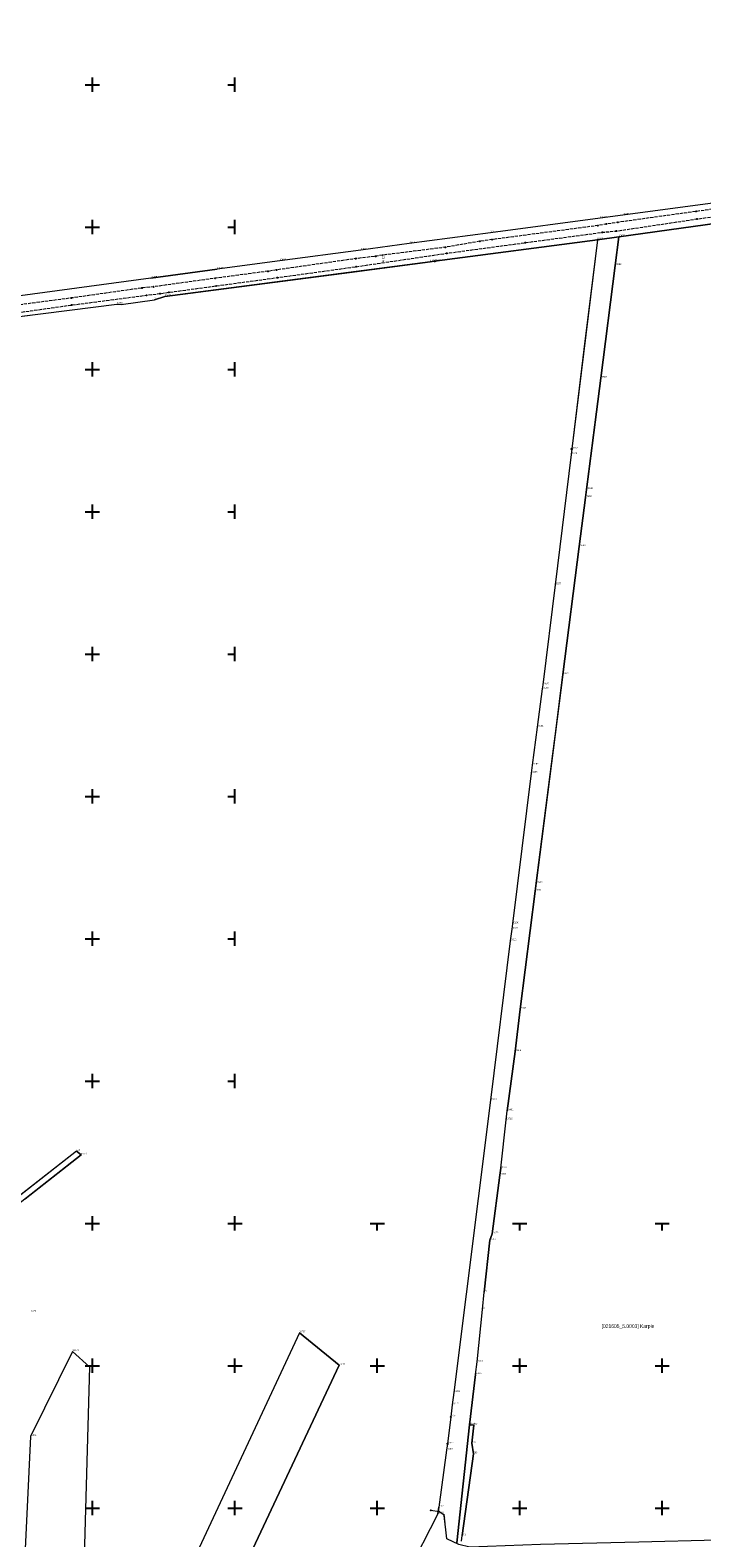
# Model space of a CAD drawing. Header units: metres. Extents: x 5548743 to 5556416, y 5707500 to 5714000.
# Tile 41 of 244: x 5551056 to 5551528, y 5711779 to 5712838. Entities that reach past the tile are written whole.
import ezdxf
from ezdxf.enums import TextEntityAlignment as Align

# ---------------------------------------------------------------- set-up
doc = ezdxf.new("R2010")
doc.units = ezdxf.units.M
doc.linetypes.add('2.25_0.75', pattern=[3, 2.25, -0.75])
doc.linetypes.add('219-1000', pattern=[0])
doc.layers.get('0').update_dxf_attribs({"color": 2, "lineweight": 5})
doc.styles.get("Standard").update_dxf_attribs({"font": 'Working1250', "width": 0.75})

# ---------------------------------------------------------------- blocks, each defined once
blk = doc.blocks.new('203')
at = {"linetype": 'Continuous', "lineweight": 0}
h = blk.add_hatch(color=0, dxfattribs=at)
edge = h.paths.add_edge_path()
edge.add_arc((0, 0), 0.09, 0, 360)
blk = doc.blocks.new('202')
at = {"color": 0, "linetype": 'Continuous', "lineweight": 0}
blk.add_circle((0, 0), 0.4, dxfattribs=at)
blk = doc.blocks.new('PW01')
at = {"linetype": 'Continuous', "lineweight": 13}
h = blk.add_hatch(color=0, dxfattribs=at)
edge = h.paths.add_edge_path()
edge.add_arc((0, 0), 0.18, 0, 360)
blk = doc.blocks.new('PIKIETAW1891')
at = {"color": 0}
blk.add_circle((0, 0), 0.09, dxfattribs=at)
blk = doc.blocks.new('RAMKA1000K')
at = {"color": 0}
for p, q in [((0, 495), (0, 500)), ((0, 500), (5, 500)), ((95, 500), (105, 500)), ((100, 495), (100, 500)), ((195, 500), (205, 500)), ((200, 495), (200, 500)), ((295, 500), (305, 500)), ((300, 495), (300, 500)), ((395, 500), (405, 500)), ((400, 495), (400, 500)), ((495, 500), (505, 500)), ((500, 495), (500, 500)), ((595, 500), (605, 500)), ((600, 495), (600, 500)), ((695, 500), (705, 500)), ((700, 495), (700, 500)), ((795, 500), (800, 500)), ((800, 495), (800, 500)), ((0, 395), (0, 405)), ((100, 395), (100, 405)), ((200, 395), (200, 405)), ((300, 395), (300, 405)), ((400, 395), (400, 405)), ((500, 395), (500, 405)), ((600, 395), (600, 405)), ((700, 395), (700, 405)), ((800, 395), (800, 405)), ((0, 400), (5, 400)), ((95, 400), (105, 400)), ((195, 400), (205, 400)), ((295, 400), (305, 400)), ((395, 400), (405, 400)), ((495, 400), (505, 400)), ((595, 400), (605, 400)), ((695, 400), (705, 400)), ((795, 400), (800, 400)), ((0, 295), (0, 305)), ((0, 300), (5, 300)), ((95, 300), (105, 300)), ((100, 295), (100, 305)), ((195, 300), (205, 300)), ((200, 295), (200, 305)), ((295, 300), (305, 300)), ((300, 295), (300, 305)), ((395, 300), (405, 300)), ((400, 295), (400, 305)), ((495, 300), (505, 300)), ((500, 295), (500, 305)), ((595, 300), (605, 300)), ((600, 295), (600, 305)), ((695, 300), (705, 300)), ((700, 295), (700, 305)), ((795, 300), (800, 300)), ((800, 295), (800, 305)), ((0, 195), (0, 205)), ((100, 195), (100, 205)), ((200, 195), (200, 205)), ((300, 195), (300, 205)), ((400, 195), (400, 205)), ((500, 195), (500, 205)), ((600, 195), (600, 205)), ((700, 195), (700, 205)), ((800, 195), (800, 205)), ((0, 200), (5, 200)), ((95, 200), (105, 200)), ((195, 200), (205, 200)), ((295, 200), (305, 200)), ((395, 200), (405, 200)), ((495, 200), (505, 200)), ((595, 200), (605, 200)), ((695, 200), (705, 200)), ((795, 200), (800, 200)), ((0, 95), (0, 105)), ((0, 100), (5, 100)), ((95, 100), (105, 100)), ((100, 95), (100, 105)), ((195, 100), (205, 100)), ((200, 95), (200, 105)), ((295, 100), (305, 100)), ((300, 95), (300, 105)), ((395, 100), (405, 100)), ((400, 95), (400, 105)), ((495, 100), (505, 100)), ((500, 95), (500, 105)), ((595, 100), (605, 100)), ((600, 95), (600, 105)), ((695, 100), (705, 100)), ((700, 95), (700, 105)), ((795, 100), (800, 100)), ((800, 95), (800, 105)), ((0, 0), (0, 5)), ((0, 0), (5, 0)), ((95, 0), (105, 0)), ((100, 0), (100, 5)), ((195, 0), (205, 0)), ((200, 0), (200, 5)), ((295, 0), (305, 0)), ((300, 0), (300, 5)), ((395, 0), (405, 0)), ((400, 0), (400, 5)), ((495, 0), (505, 0)), ((500, 0), (500, 5)), ((595, 0), (605, 0)), ((600, 0), (600, 5)), ((695, 0), (705, 0)), ((700, 0), (700, 5)), ((795, 0), (800, 0)), ((800, 0), (800, 5))]:
    blk.add_line(p, q, dxfattribs=at)

msp = doc.modelspace()

# ---------------------------------------------------------------- linework, layer by layer
at = {"layer": '217-kontur klasyfikacyjny', "color": 3, "linetype": 'CONTINUOUS', "lineweight": 18, "flags": 128}
for points in [[(5551245.26, 5711923.17), (5551160.2, 5711740.45)], [(5551273.3, 5711900.29), (5551245.26, 5711923.17)], [(5551198.1, 5711740.39), (5551273.3, 5711900.29)]]:
    msp.add_lwpolyline(points, dxfattribs=at)
at = {"layer": '218-kontur użytku gruntowego', "color": 3, "linetype": 'CONTINUOUS', "lineweight": 18, "flags": 128}
for points in [[(5551596.78, 5712725.09), (5551472.26, 5712708.46)], [(5551456.51, 5712706.35), (5551379.39, 5712696.05)], [(5551472.26, 5712708.46), (5551456.51, 5712706.35)], [(5551469.57, 5712693.2), (5551565.4, 5712706.56)], [(5551379.39, 5712696.05), (5551322.24, 5712688.39)], [(5551340.22, 5712675.93), (5551454.59, 5712691.11)], [(5551454.59, 5712691.11), (5551446.03, 5712621.64)], [(5551454.59, 5712691.11), (5551469.57, 5712693.2)], [(5551469.57, 5712693.2), (5551454.59, 5712691.11)], [(5551467, 5712673.05), (5551469.57, 5712693.2)], [(5551288.43, 5712683.87), (5551231.61, 5712676.26)], [(5551322.24, 5712688.39), (5551288.43, 5712683.87)], [(5551187.64, 5712670.37), (5551141.1, 5712664.13)], [(5551150.86, 5712651.2), (5551280.58, 5712668.14)], [(5551231.61, 5712676.26), (5551187.64, 5712670.37)], [(5551280.58, 5712668.14), (5551337.14, 5712675.53)], [(5551337.14, 5712675.53), (5551340.22, 5712675.93)], [(5551456.88, 5712593.84), (5551467, 5712673.05)], [(5551141.1, 5712664.13), (5551031.62, 5712649.46)], [(5551120.06, 5712645.59), (5551143.54, 5712648.86)], [(5551143.54, 5712648.86), (5551150.86, 5712651.2)], [(5551041.39, 5712636.31), (5551083.98, 5712641.72)], [(5551083.98, 5712641.72), (5551117.08, 5712645.93)], [(5551117.08, 5712645.93), (5551120.06, 5712645.59)], [(5551446.03, 5712621.64), (5551436.48, 5712544.1)], [(5551447.59, 5712521.04), (5551456.88, 5712593.84)], [(5551436.48, 5712544.1), (5551436, 5712540.17)], [(5551436, 5712540.17), (5551424.79, 5712448.69)], [(5551446.91, 5712515.67), (5551447.59, 5712521.04)], [(5551441.77, 5712475.5), (5551446.18, 5712509.98)], [(5551446.18, 5712509.98), (5551446.91, 5712515.67)], [(5551430.31, 5712385.76), (5551441.77, 5712475.5)], [(5551424.79, 5712448.69), (5551416.17, 5712378.34)], [(5551425.46, 5712347.71), (5551430.31, 5712385.76)], [(5551415.81, 5712375.47), (5551412.26, 5712348.69)], [(5551416.17, 5712378.34), (5551415.81, 5712375.47)], [(5551412.26, 5712348.69), (5551408.73, 5712321.92)], [(5551423.18, 5712329.88), (5551425.46, 5712347.71)], [(5551411.6, 5712239.14), (5551423.18, 5712329.88)], [(5551408.73, 5712321.92), (5551408.04, 5712316.35)], [(5551408.04, 5712316.35), (5551394.83, 5712210.51)], [(5551400.27, 5712150.47), (5551410.86, 5712233.39)], [(5551410.86, 5712233.39), (5551411.6, 5712239.14)], [(5551394.35, 5712206.69), (5551393.34, 5712198.55)], [(5551394.83, 5712210.51), (5551394.35, 5712206.69)], [(5551393.34, 5712198.55), (5551379.35, 5712086.51)], [(5551396.66, 5712120.69), (5551400.27, 5712150.47)], [(5551391.16, 5712079.18), (5551396.66, 5712120.69)], [(5551379.35, 5712086.51), (5551353.74, 5711881.28)], [(5551390.53, 5712072.81), (5551391.16, 5712079.18)], [(5551386.67, 5712038.89), (5551390.53, 5712072.81)], [(5551088.74, 5712050.82), (5550967.74, 5711956)], [(5551052.66, 5712017.24), (5551092.06, 5712048.11)], [(5551092.06, 5712048.11), (5551088.74, 5712050.82)], [(5551380.61, 5711992.62), (5551386.05, 5712033.87)], [(5551386.05, 5712033.87), (5551386.67, 5712038.89)], [(5551378.88, 5711988.13), (5551380.61, 5711992.62)], [(5551375.1, 5711951.62), (5551378.88, 5711988.13)], [(5551373.84, 5711939.48), (5551375.1, 5711951.62)], [(5551370.02, 5711902.64), (5551373.84, 5711939.48)], [(5551245.26, 5711923.17), (5551160.2, 5711740.45)], [(5551273.3, 5711900.29), (5551245.26, 5711923.17)], [(5551198.1, 5711740.39), (5551273.3, 5711900.29)], [(5551368.93, 5711893.75), (5551370.02, 5711902.64)], [(5551364.6, 5711858.4), (5551368.93, 5711893.75)], [(5551353.74, 5711881.28), (5551352.64, 5711872.47)], [(5551351.58, 5711864.03), (5551349.26, 5711845.05)], [(5551352.64, 5711872.47), (5551351.58, 5711864.03)], [(5551364.6, 5711858.4), (5551355.84, 5711775.59)], [(5551355.84, 5711775.59), (5551364.6, 5711858.4)], [(5551367.83, 5711858.17), (5551364.6, 5711858.4)], [(5551366.44, 5711845.51), (5551367.83, 5711858.17)], [(5551349.26, 5711845.05), (5551348.66, 5711840.68)], [(5551367.62, 5711838.11), (5551366.44, 5711845.51)], [(5551348.66, 5711840.68), (5551343.14, 5711800.62)], [(5551359.55, 5711780.61), (5551367.62, 5711838.11)], [(5551343.14, 5711800.62), (5551342.5, 5711796.05)], [(5551342.5, 5711796.05), (5551321.11, 5711754.2)], [(5551359, 5711776.72), (5551359.55, 5711780.61)]]:
    msp.add_lwpolyline(points, dxfattribs=at)
at = {"layer": '219-działka ewidencyjna', "color": 7, "linetype": '219-1000', "lineweight": 18, "flags": 128}
for points in [[(5551596.78, 5712725.09), (5551472.26, 5712708.46)], [(5551456.51, 5712706.35), (5551379.39, 5712696.05)], [(5551472.26, 5712708.46), (5551456.51, 5712706.35)], [(5551565.4, 5712706.56), (5551469.57, 5712693.2)], [(5551379.39, 5712696.05), (5551322.24, 5712688.39)], [(5551454.59, 5712691.11), (5551340.22, 5712675.93)], [(5551454.59, 5712691.11), (5551436.48, 5712544.1)], [(5551469.57, 5712693.2), (5551454.59, 5712691.11)], [(5551469.57, 5712693.2), (5551467, 5712673.05)], [(5551288.43, 5712683.87), (5551231.61, 5712676.26)], [(5551322.24, 5712688.39), (5551288.43, 5712683.87)], [(5551141.1, 5712664.13), (5551187.64, 5712670.37)], [(5551337.14, 5712675.53), (5551150.86, 5712651.2)], [(5551231.61, 5712676.26), (5551187.64, 5712670.37)], [(5551340.22, 5712675.93), (5551337.14, 5712675.53)], [(5551467, 5712673.05), (5551456.88, 5712593.84)], [(5551141.1, 5712664.13), (5551031.62, 5712649.46)], [(5551120.06, 5712645.59), (5551143.54, 5712648.86)], [(5551150.86, 5712651.2), (5551143.54, 5712648.86)], [(5550878.69, 5712615.65), (5551117.08, 5712645.93)], [(5551117.08, 5712645.93), (5551120.06, 5712645.59)], [(5551456.88, 5712593.84), (5551446.91, 5712515.67)], [(5551436.48, 5712544.1), (5551436, 5712540.17)], [(5551436, 5712540.17), (5551424.79, 5712448.69)], [(5551446.18, 5712509.98), (5551441.77, 5712475.5)], [(5551446.91, 5712515.67), (5551446.18, 5712509.98)], [(5551441.77, 5712475.5), (5551430.31, 5712385.76)], [(5551424.79, 5712448.69), (5551416.17, 5712378.34)], [(5551430.31, 5712385.76), (5551411.6, 5712239.14)], [(5551415.81, 5712375.47), (5551412.26, 5712348.69)], [(5551416.17, 5712378.34), (5551415.81, 5712375.47)], [(5551412.26, 5712348.69), (5551408.73, 5712321.92)], [(5551408.73, 5712321.92), (5551408.04, 5712316.35)], [(5551408.04, 5712316.35), (5551394.83, 5712210.51)], [(5551410.86, 5712233.39), (5551400.27, 5712150.47)], [(5551411.6, 5712239.14), (5551410.86, 5712233.39)], [(5551394.35, 5712206.69), (5551393.34, 5712198.55)], [(5551394.83, 5712210.51), (5551394.35, 5712206.69)], [(5551393.34, 5712198.55), (5551379.35, 5712086.51)], [(5551400.27, 5712150.47), (5551396.66, 5712120.69)], [(5551396.66, 5712120.69), (5551391.16, 5712079.18)], [(5551379.35, 5712086.51), (5551353.74, 5711881.28)], [(5551390.53, 5712072.81), (5551391.16, 5712079.18)], [(5551386.67, 5712038.89), (5551390.53, 5712072.81)], [(5551088.74, 5712050.82), (5550916.07, 5711915.52)], [(5551092.06, 5712048.11), (5551011.87, 5711985.26)], [(5551088.74, 5712050.82), (5551092.06, 5712048.11)], [(5551386.05, 5712033.87), (5551380.61, 5711992.62)], [(5551386.67, 5712038.89), (5551386.05, 5712033.87)], [(5551380.61, 5711992.62), (5551378.88, 5711988.13)], [(5551378.88, 5711988.13), (5551375.1, 5711951.62)], [(5551373.84, 5711939.48), (5551375.1, 5711951.62)], [(5551370.02, 5711902.64), (5551373.84, 5711939.48)], [(5551245.26, 5711923.17), (5551160.2, 5711740.45)], [(5551245.26, 5711923.17), (5551273.3, 5711900.29)], [(5551086.04, 5711910.09), (5551056.5, 5711850.39)], [(5551086.04, 5711910.09), (5551097.96, 5711899.12)], [(5551097.96, 5711899.12), (5551091.71, 5711674.06)], [(5551273.3, 5711900.29), (5551198.1, 5711740.39)], [(5551368.93, 5711893.75), (5551370.02, 5711902.64)], [(5551368.93, 5711893.75), (5551364.6, 5711858.4)], [(5551353.74, 5711881.28), (5551352.64, 5711872.47)], [(5551351.58, 5711864.03), (5551349.26, 5711845.05)], [(5551352.64, 5711872.47), (5551351.58, 5711864.03)], [(5551364.6, 5711858.4), (5551355.84, 5711775.59)], [(5551364.6, 5711858.4), (5551367.83, 5711858.17)], [(5551367.83, 5711858.17), (5551366.44, 5711845.51)], [(5551056.5, 5711850.39), (5551046.7, 5711642.84)], [(5551349.26, 5711845.05), (5551348.66, 5711840.68)], [(5551366.44, 5711845.51), (5551367.62, 5711838.11)], [(5551348.66, 5711840.68), (5551343.14, 5711800.62)], [(5551367.62, 5711838.11), (5551359.55, 5711780.61)], [(5551342.5, 5711796.05), (5551343.14, 5711800.62)], [(5551342.5, 5711796.05), (5551321.11, 5711754.2)], [(5551359, 5711776.72), (5551359.55, 5711780.61)]]:
    msp.add_lwpolyline(points, dxfattribs=at)
at = {"layer": 'jezdnia', "color": 7, "linetype": '2.25_0.75', "lineweight": 18, "flags": 128}
msp.add_lwpolyline([(5551623.79, 5712718.98), (5551669.36, 5712725.58), (5551725.76, 5712732.83), (5551731.64, 5712733.72), (5551771.31, 5712739.19), (5551819.16, 5712746.13), (5551859.24, 5712751.42), (5551896.1, 5712756.25), (5551901.85, 5712756.82), (5551903.7, 5712757.21), (5551904.93, 5712757.81), (5551906.84, 5712757.8), (5551904.49, 5712761.99), (5551858.64, 5712756.52), (5551818.67, 5712750.42), (5551771.42, 5712743.54), (5551722.87, 5712737.74), (5551706.34, 5712735.77), (5551698.5, 5712734.69), (5551668.75, 5712730.25), (5551622.68, 5712724.33), (5551573.96, 5712717.81), (5551523.77, 5712710.98), (5551468.82, 5712703.3), (5551460.68, 5712702.1), (5551454.77, 5712701.02), (5551380.51, 5712691.22), (5551372, 5712689.99), (5551347.69, 5712685.79), (5551303.65, 5712680.28), (5551298.79, 5712679.49), (5551284.82, 5712677.81), (5551229.19, 5712669.88), (5551223.23, 5712668.96), (5551186.16, 5712664.05), (5551143.02, 5712658.04), (5551134.81, 5712657.18), (5551085.15, 5712650.17), (5551027.31, 5712642.52), (5550975.44, 5712634.92), (5550960.38, 5712633.5), (5550955.54, 5712632.6), (5550912.22, 5712627.15), (5550890.42, 5712624.24), (5550885.76, 5712623.28), (5550876.42, 5712622.06), (5550872.23, 5712621.37), (5550729.68, 5712602.54), (5550700.96, 5712599.02), (5550699.74, 5712592.18), (5550730.86, 5712596.59), (5550828.72, 5712610.18), (5550874.1, 5712616.52), (5550875.58, 5712616.72), (5550912.74, 5712622.28), (5550975.65, 5712630.8), (5551028.19, 5712637.09), (5551034.56, 5712637.93), (5551040.72, 5712638.9), (5551085.45, 5712645.25), (5551137.94, 5712652.1), (5551147.42, 5712653.27), (5551153.66, 5712654.18), (5551186.88, 5712658.68), (5551229.79, 5712664.5), (5551285.1, 5712672.18), (5551348.69, 5712681.6), (5551403.85, 5712689.05), (5551457.94, 5712696.32), (5551467.86, 5712697.22), (5551524.44, 5712705.72), (5551575.16, 5712712.69)], close=True, dxfattribs=at)
at = {"layer": 'przewód kanalizacyjny', "color": 34, "linetype": 'CONTINUOUS', "lineweight": 18, "flags": 128}
msp.add_lwpolyline([(5551538.67, 5711777.4), (5551483.62, 5711775.92), (5551414.47, 5711774.28), (5551365.04, 5711772.52), (5551357.32, 5711774.29), (5551348.91, 5711778.46), (5551346.89, 5711795), (5551343.52, 5711797.39), (5551337.52, 5711798.38)], dxfattribs=at)

# ---------------------------------------------------------------- block references
at = {"layer": '202-punkt graniczny', "color": 7, "linetype": 'CONTINUOUS', "lineweight": 18}
for p in [(5551454.59, 5712691.11), (5551340.22, 5712675.93), (5551436.48, 5712544.1), (5551351.58, 5711864.03), (5551349.26, 5711845.05)]:
    msp.add_blockref('202', p, dxfattribs=at)
at = {"layer": '203-punkt graniczny', "color": 7, "linetype": 'CONTINUOUS', "lineweight": 18}
for p in [(5551456.51, 5712706.35), (5551472.26, 5712708.46), (5551379.39, 5712696.05), (5551469.57, 5712693.2), (5551288.43, 5712683.87), (5551322.24, 5712688.39), (5551187.64, 5712670.37), (5551231.61, 5712676.26), (5551337.14, 5712675.53), (5551467, 5712673.05), (5551141.1, 5712664.13), (5551143.54, 5712648.86), (5551150.86, 5712651.2), (5551117.08, 5712645.93), (5551120.06, 5712645.59), (5551456.88, 5712593.84), (5551436, 5712540.17), (5551446.18, 5712509.98), (5551446.91, 5712515.67), (5551441.77, 5712475.5), (5551424.79, 5712448.69), (5551430.31, 5712385.76), (5551415.81, 5712375.47), (5551416.17, 5712378.34), (5551412.26, 5712348.69), (5551408.73, 5712321.92), (5551408.04, 5712316.35), (5551410.86, 5712233.39), (5551411.6, 5712239.14), (5551394.35, 5712206.69), (5551394.83, 5712210.51), (5551393.34, 5712198.55), (5551400.27, 5712150.47), (5551396.66, 5712120.69), (5551379.35, 5712086.51), (5551391.16, 5712079.18), (5551390.53, 5712072.81), (5551088.74, 5712050.82), (5551092.06, 5712048.11), (5551386.05, 5712033.87), (5551386.67, 5712038.89), (5551380.61, 5711992.62), (5551378.88, 5711988.13), (5551375.1, 5711951.62), (5551373.84, 5711939.48), (5551245.26, 5711923.17), (5551086.04, 5711910.09), (5551097.96, 5711899.12), (5551273.3, 5711900.29), (5551370.02, 5711902.64), (5551368.93, 5711893.75), (5551353.74, 5711881.28), (5551352.64, 5711872.47), (5551364.6, 5711858.4), (5551367.83, 5711858.17), (5551056.5, 5711850.39), (5551366.44, 5711845.51), (5551348.66, 5711840.68), (5551367.62, 5711838.11), (5551343.14, 5711800.62), (5551342.5, 5711796.05), (5551359.55, 5711780.61)]:
    msp.add_blockref('203', p, dxfattribs=at)
at = {"layer": 'Punkt roboczy BDOT GESUT K1', "color": 6, "linetype": 'CONTINUOUS', "lineweight": 18}
for p in [(5551523.77, 5712710.98), (5551454.77, 5712701.02), (5551460.68, 5712702.1), (5551468.82, 5712703.3), (5551524.44, 5712705.72), (5551372, 5712689.99), (5551380.51, 5712691.22), (5551403.85, 5712689.05), (5551457.94, 5712696.32), (5551467.86, 5712697.22), (5551298.79, 5712679.49), (5551303.65, 5712680.28), (5551347.69, 5712685.79), (5551348.69, 5712681.6), (5551223.23, 5712668.96), (5551229.19, 5712669.88), (5551284.82, 5712677.81), (5551285.1, 5712672.18), (5551134.81, 5712657.18), (5551143.02, 5712658.04), (5551186.16, 5712664.05), (5551186.88, 5712658.68), (5551229.79, 5712664.5), (5551085.15, 5712650.17), (5551137.94, 5712652.1), (5551147.42, 5712653.27), (5551153.66, 5712654.18), (5551085.45, 5712645.25), (5551337.52, 5711798.38), (5551343.52, 5711797.39), (5551346.89, 5711795), (5551346.89, 5711795)]:
    msp.add_blockref('PIKIETAW1891', p, dxfattribs=at)
at = {"layer": 'rzedna', "color": 34, "linetype": 'CONTINUOUS', "lineweight": 18}
msp.add_blockref('PW01', (5551346.89, 5711795), dxfattribs=at)
at = {"layer": 'Wstawianie ramki sekcyjnej z opisem', "color": 7, "linetype": 'CONTINUOUS', "lineweight": 13}
for p in [(5550400, 5712500), (5550400, 5712500), (5550400, 5712500), (5550400, 5712500), (5550400, 5712000), (5550400, 5712000), (5550400, 5712000), (5550400, 5712000), (5550400, 5711500), (5550400, 5711500), (5550400, 5711500), (5550400, 5711500), (5551200, 5711500), (5551200, 5711500), (5551200, 5711500), (5551200, 5711500)]:
    msp.add_blockref('RAMKA1000K', p, dxfattribs=at)

# ---------------------------------------------------------------- texts
at = {"layer": '202-punkt graniczny-Atr103', "color": 7, "width": 0.9}
for s, p in [('10691', (5551454.59, 5712691.11)), ('10691', (5551454.59, 5712691.11)), ('10104', (5551340.22, 5712675.93)), ('10104', (5551340.22, 5712675.93)), ('10982', (5551436.48, 5712544.1)), ('10982', (5551436.48, 5712544.1)), ('10371', (5551351.58, 5711864.03)), ('10371', (5551351.58, 5711864.03)), ('10246', (5551349.26, 5711845.05)), ('10246', (5551349.26, 5711845.05))]:
    msp.add_text(s, height=1.125, dxfattribs=at).set_placement(p, align=Align.BOTTOM_LEFT)
at = {"layer": '203-punkt graniczny-Atr103', "color": 7, "width": 0.9}
for s, p in [('10120', (5551456.51, 5712706.35)), ('10120', (5551456.51, 5712706.35)), ('10348', (5551472.26, 5712708.46)), ('10348', (5551472.26, 5712708.46)), ('10406', (5551322.24, 5712688.39)), ('10406', (5551322.24, 5712688.39)), ('10527', (5551379.39, 5712696.05)), ('10527', (5551379.39, 5712696.05)), ('10073', (5551469.57, 5712693.2)), ('10073', (5551469.57, 5712693.2)), ('10916', (5551288.43, 5712683.87)), ('10916', (5551288.43, 5712683.87)), ('11099', (5551187.64, 5712670.37)), ('11099', (5551187.64, 5712670.37)), ('10820', (5551231.61, 5712676.26)), ('10820', (5551231.61, 5712676.26)), ('10580', (5551337.14, 5712675.53)), ('10580', (5551337.14, 5712675.53)), ('10952', (5551467, 5712673.05)), ('10952', (5551467, 5712673.05)), ('11058', (5551141.1, 5712664.13)), ('11058', (5551141.1, 5712664.13)), ('11098', (5551117.08, 5712645.93)), ('11098', (5551117.08, 5712645.93)), ('1', (5551120.06, 5712645.59)), ('1', (5551120.06, 5712645.59)), ('2', (5551143.54, 5712648.86)), ('2', (5551143.54, 5712648.86)), ('10173', (5551150.86, 5712651.2)), ('10173', (5551150.86, 5712651.2)), ('10558', (5551456.88, 5712593.84)), ('10558', (5551456.88, 5712593.84)), ('10409', (5551436, 5712540.17)), ('10409', (5551436, 5712540.17)), ('10650', (5551446.18, 5712509.98)), ('10650', (5551446.18, 5712509.98)), ('10542', (5551446.91, 5712515.67)), ('10542', (5551446.91, 5712515.67)), ('10996', (5551441.77, 5712475.5)), ('10996', (5551441.77, 5712475.5)), ('10577', (5551424.79, 5712448.69)), ('10577', (5551424.79, 5712448.69)), ('10867', (5551430.31, 5712385.76)), ('10867', (5551430.31, 5712385.76)), ('10336', (5551415.81, 5712375.47)), ('10336', (5551415.81, 5712375.47)), ('10607', (5551416.17, 5712378.34)), ('10607', (5551416.17, 5712378.34)), ('10101', (5551412.26, 5712348.69)), ('10101', (5551412.26, 5712348.69)), ('10157', (5551408.73, 5712321.92)), ('10157', (5551408.73, 5712321.92)), ('10268', (5551408.04, 5712316.35)), ('10268', (5551408.04, 5712316.35)), ('10221', (5551410.86, 5712233.39)), ('10221', (5551410.86, 5712233.39)), ('10265', (5551411.6, 5712239.14)), ('10265', (5551411.6, 5712239.14)), ('10332', (5551394.35, 5712206.69)), ('10332', (5551394.35, 5712206.69)), ('10100', (5551394.83, 5712210.51)), ('10100', (5551394.83, 5712210.51)), ('10312', (5551393.34, 5712198.55)), ('10312', (5551393.34, 5712198.55)), ('10368', (5551400.27, 5712150.47)), ('10368', (5551400.27, 5712150.47)), ('10696', (5551396.66, 5712120.69)), ('10696', (5551396.66, 5712120.69)), ('10084', (5551379.35, 5712086.51)), ('10084', (5551379.35, 5712086.51)), ('10431', (5551391.16, 5712079.18)), ('10431', (5551391.16, 5712079.18)), ('10712', (5551390.53, 5712072.81)), ('10712', (5551390.53, 5712072.81)), ('115', (5551088.74, 5712050.82)), ('115', (5551088.74, 5712050.82)), ('10573', (5551092.06, 5712048.11)), ('10573', (5551092.06, 5712048.11)), ('10479', (5551386.05, 5712033.87)), ('10479', (5551386.05, 5712033.87)), ('10741', (5551386.67, 5712038.89)), ('10741', (5551386.67, 5712038.89)), ('11070', (5551380.61, 5711992.62)), ('11070', (5551380.61, 5711992.62)), ('12997', (5551378.88, 5711988.13)), ('12997', (5551378.88, 5711988.13)), ('n1', (5551375.1, 5711951.62)), ('n1', (5551375.1, 5711951.62)), ('10280', (5551056.18, 5711937.58)), ('10280', (5551056.18, 5711937.58)), ('n3', (5551373.84, 5711939.48)), ('n3', (5551373.84, 5711939.48)), ('10707', (5551245.26, 5711923.17)), ('10707', (5551245.26, 5711923.17)), ('10973', (5551086.04, 5711910.09)), ('10973', (5551086.04, 5711910.09)), ('10444', (5551097.96, 5711899.12)), ('10444', (5551097.96, 5711899.12)), ('10751', (5551273.3, 5711900.29)), ('10751', (5551273.3, 5711900.29)), ('10060', (5551368.93, 5711893.75)), ('10060', (5551368.93, 5711893.75)), ('10375', (5551370.02, 5711902.64)), ('10375', (5551370.02, 5711902.64)), ('10417', (5551352.64, 5711872.47)), ('10417', (5551352.64, 5711872.47)), ('10290', (5551353.74, 5711881.28)), ('10290', (5551353.74, 5711881.28)), ('10520', (5551364.6, 5711858.4)), ('10520', (5551364.6, 5711858.4)), ('807', (5551367.83, 5711858.17)), ('807', (5551367.83, 5711858.17)), ('10886', (5551056.5, 5711850.39)), ('10886', (5551056.5, 5711850.39)), ('11087', (5551348.66, 5711840.68)), ('11087', (5551348.66, 5711840.68)), ('806', (5551366.44, 5711845.51)), ('806', (5551366.44, 5711845.51)), ('805', (5551367.62, 5711838.11)), ('805', (5551367.62, 5711838.11)), ('1112', (5551343.14, 5711800.62)), ('1112', (5551343.14, 5711800.62)), ('10180', (5551342.5, 5711796.05)), ('10180', (5551342.5, 5711796.05)), ('101', (5551359.55, 5711780.61)), ('101', (5551359.55, 5711780.61))]:
    msp.add_text(s, height=1.125, dxfattribs=at).set_placement(p, align=Align.BOTTOM_LEFT)
at = {"layer": '208-opis obrębu', "color": 7, "linetype": 'CONTINUOUS', "lineweight": 25, "width": 0.79}
msp.add_text('[021605_5.0003] Karpie', height=2.625, dxfattribs=at).set_placement((5551457.48, 5711926.51))
at = {"layer": '210-oznaczenie konturu użytku gruntowego', "color": 3, "linetype": 'CONTINUOUS', "lineweight": 18, "width": 0.79}
msp.add_text('dr', height=1.5, dxfattribs=at).set_placement((5551303.2, 5712675.36))
at = {"layer": '211-numer działki ewidencyjnej', "color": 7, "linetype": 'CONTINUOUS', "lineweight": 18, "width": 0.79}
msp.add_text('22', height=1.5, dxfattribs=at).set_placement((5551303.11, 5712679.36), align=Align.TOP_LEFT)
at = {"layer": 'rzedna-Atr2', "color": 34, "width": 0.9}
msp.add_text('129.86', height=1.125, rotation=275.649, dxfattribs=at).set_placement((5551346.95, 5711794.49), align=Align.MIDDLE_LEFT)

doc.saveas('drawing.dxf')
